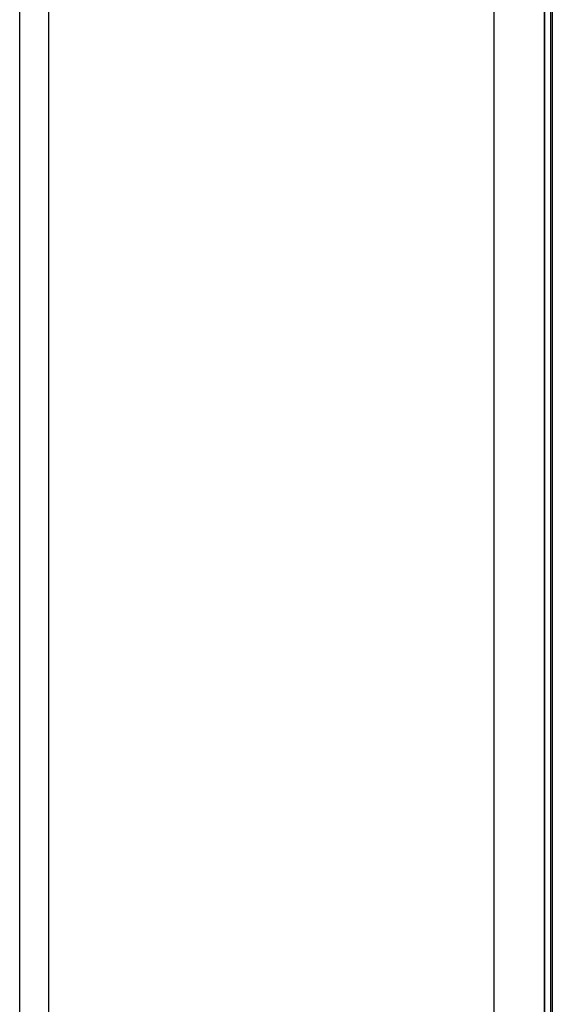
# Model space of a CAD drawing. Header units: inches. Extents: x 53216 to 117387, y -66787 to -22834.
# Tile 116 of 256: x 60653.65 to 60659.15, y -30130.86 to -30120.7. Entities that reach past the tile are written whole.
import ezdxf

# ---------------------------------------------------------------- set-up
doc = ezdxf.new("R2010")
doc.units = ezdxf.units.IN
doc.header["$MEASUREMENT"] = 0
doc.layers.add('FAKRO LOFT LADDERS', color=7, linetype='Continuous')

msp = doc.modelspace()

# ---------------------------------------------------------------- linework, layer by layer
at = {"layer": 'FAKRO LOFT LADDERS', "color": 7, "linetype": 'Continuous'}
for p, q in [((60659.071, -30202.205), (60659.071, -30084.466)), ((60659.071, -30084.466), (60659.071, -30202.205)), ((60659.136, -30202.27), (60659.136, -30084.401)), ((60659.152, -30202.285), (60659.152, -30084.385)), ((60658.552, -30201.685), (60658.552, -30084.985)), ((60653.652, -30141.146), (60653.652, -30112.177)), ((60653.952, -30141.146), (60653.952, -30112.177))]:
    msp.add_line(p, q, dxfattribs=at)

doc.saveas('drawing.dxf')
